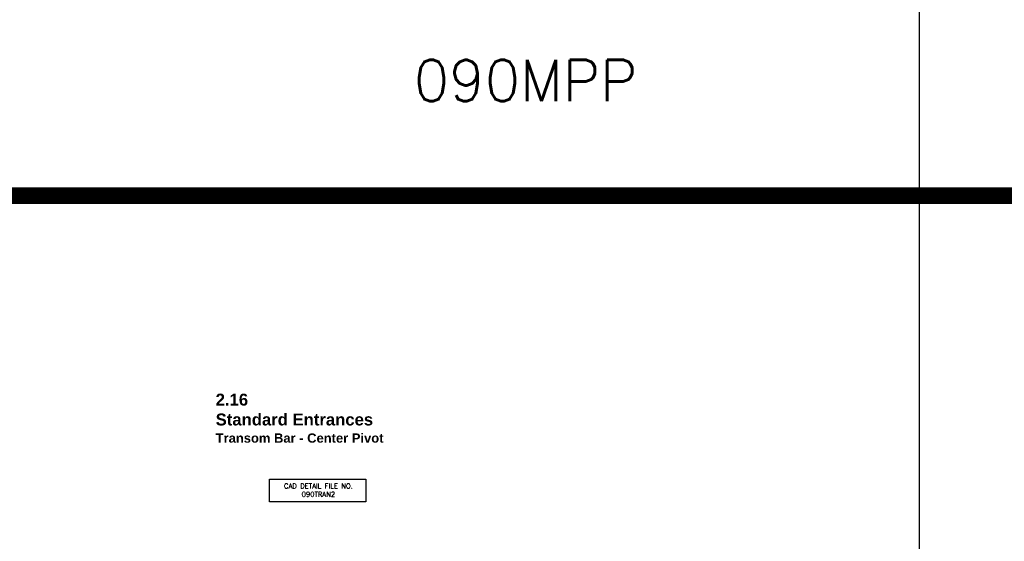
# Model space of a CAD drawing. Extents: x 0 to 123, y 0 to 90.
# Tile 5 of 59: x 14.98 to 29.84, y 24.66 to 32.54. Entities that reach past the tile are written whole.
import ezdxf

# ---------------------------------------------------------------- set-up
doc = ezdxf.new("R2010")
doc.units = 0
doc.header["$MEASUREMENT"] = 0
doc.layers.add('R-ANNO-TEXT', color=6, linetype='CONTINUOUS')
doc.layers.add('TITLE', color=7, linetype='CONTINUOUS')
doc.styles.get("Standard").update_dxf_attribs({"font": 'simplex'})

msp = doc.modelspace()

# ---------------------------------------------------------------- linework, layer by layer
at = {"layer": 'R-ANNO-TEXT'}
msp.add_lwpolyline([(18.7504473, 25.5969567), (20.2019272, 25.5969567), (20.2019272, 25.2548938), (18.7504473, 25.2548938)], close=True, dxfattribs=at)
at = {"layer": 'TITLE'}
msp.add_line((28.5517256, 89.8789502), (28.5517256, 14.8789502), dxfattribs=at)
at = {"layer": 'TITLE', "const_width": 0.25}
msp.add_lwpolyline([(0.25, 29.8789502), (122.9080005, 29.8789502)], dxfattribs=at)

# ---------------------------------------------------------------- texts
at = {"layer": 'R-ANNO-TEXT', "insert": (19.4871296, 25.5313739), "char_height": 0.075, "width": 1.875, "attachment_point": 2}
msp.add_mtext('CAD DETAIL FILE NO.\\P090TRAN2', dxfattribs=at)
at = {"layer": 'TITLE'}
msp.add_text('090MPP', height=0.625, dxfattribs=at).set_placement((20.9248213, 31.3051919))
at = {"layer": 'TITLE', "insert": (17.9371566, 26.8882982, 6.2106922), "char_height": 0.18, "width": 7.44, "attachment_point": 1}
msp.add_mtext('{\\fArial|b1|i0|c0|p34;2.16\\PStandard Entrances\\P\\H0.7778x;Transom Bar - Center Pivot}', dxfattribs=at)

doc.saveas('drawing.dxf')
